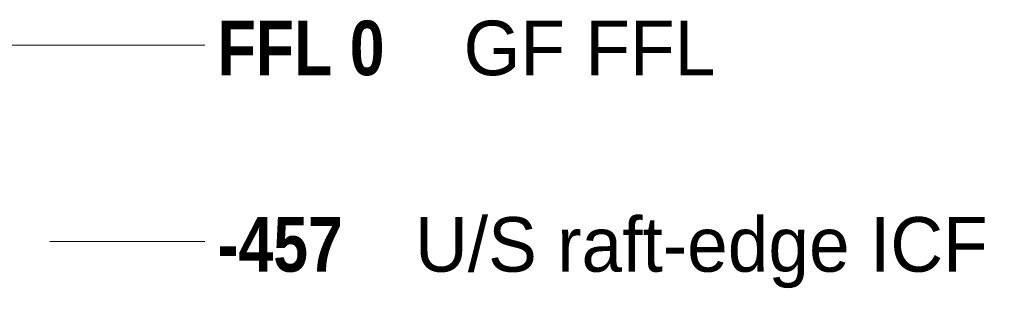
# Model space of a CAD drawing. Header units: millimetres. Extents: x -24789 to 3246, y -11790 to 14439.
# Tile 30 of 32: x 810 to 3098, y -570 to 59. Entities that reach past the tile are written whole.
import ezdxf

# ---------------------------------------------------------------- set-up
doc = ezdxf.new("R2010")
doc.units = ezdxf.units.MM
doc.linetypes.add('DASHED', pattern=[1.524, 1.27, -0.254])
for name, color, linetype in [('LINE-STEEL', 7, 'Continuous'), ('LINE-STEEL-DASH', 7, 'DASHED'), ('TEXT-STEEL', 7, 'Continuous')]:
    doc.layers.add(name, color=color, linetype=linetype)
doc.styles.add('OpenSansCondensed-Bold', font='OpenSansCondensed-Bold.ttf')

msp = doc.modelspace()

# ---------------------------------------------------------------- linework, layer by layer
at = {"layer": 'LINE-STEEL', "lineweight": 5}
for p, q in [((880, 0), (1120, 0)), ((1120, 0), (1240, 0)), ((880, -457), (1120, -457)), ((1120, -457), (1240, -457))]:
    msp.add_line(p, q, dxfattribs=at)
at = {"layer": 'LINE-STEEL-DASH', "lineweight": 5}
msp.add_line((-9691.5, 0), (880, 0), dxfattribs=at)

# ---------------------------------------------------------------- texts
at = {"layer": 'TEXT-STEEL', "style": 'OpenSansCondensed-Bold'}
for s, p in [('FFL 0', (1270, -70)), ('-457', (1270, -527))]:
    msp.add_text(s, height=127, dxfattribs=at).set_placement(p)
at = {"layer": 'TEXT-STEEL'}
for s, p in [('GF FFL', (1841.6, -70)), ('U/S raft-edge ICF', (1728.8, -527))]:
    msp.add_text(s, height=127, dxfattribs=at).set_placement(p)

doc.saveas('drawing.dxf')
